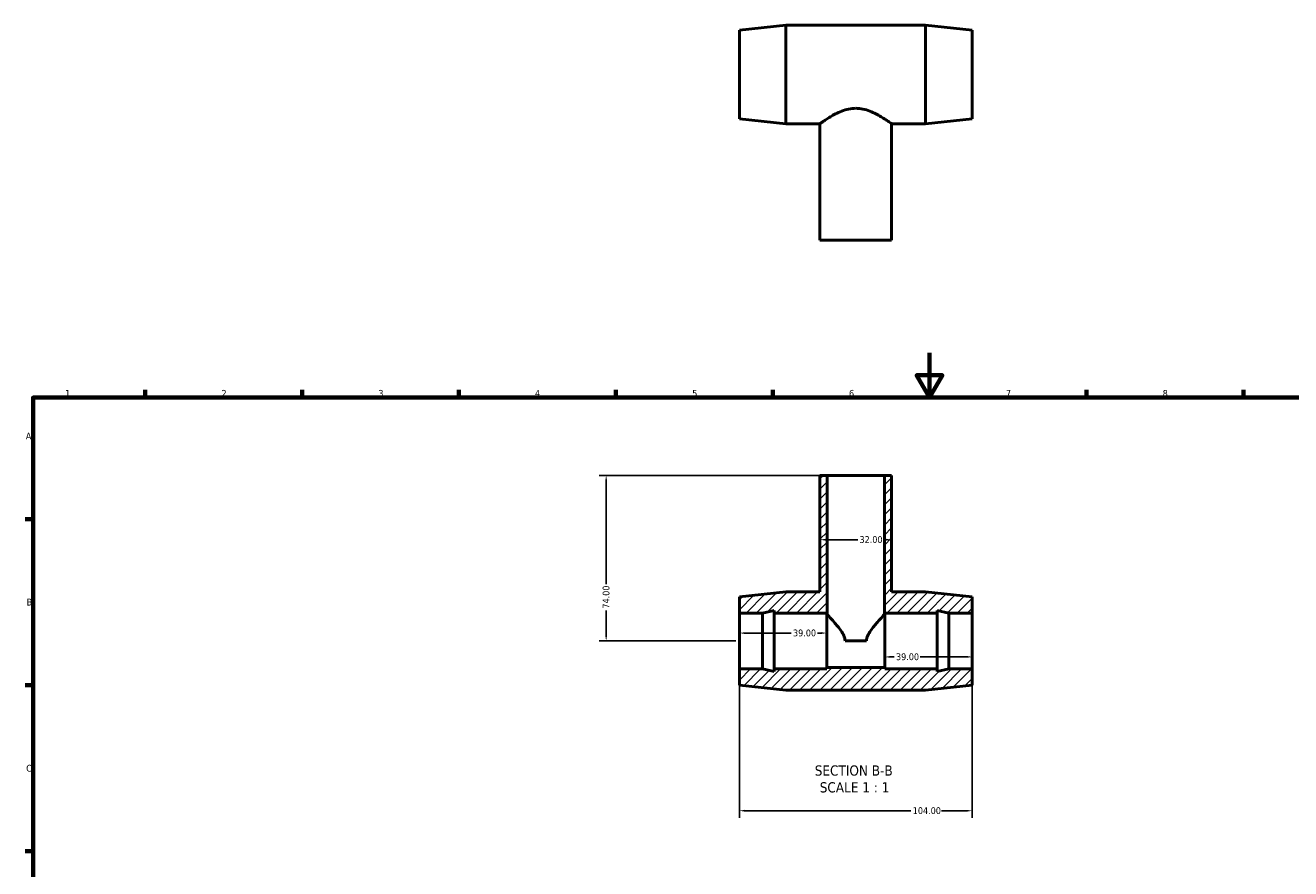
# Model space of a CAD drawing. Header units: millimetres. Extents: x 0 to 894, y -13 to 740.
# Tile 2 of 3: x 17 to 582, y 363 to 740. Entities that reach past the tile are written whole.
import ezdxf

# ---------------------------------------------------------------- set-up
doc = ezdxf.new("R2010")
doc.units = ezdxf.units.MM
for name, color, linetype, lineweight in [('Border (ANSI)', 7, 'Continuous', 70), ('Dimension (ANSI)', 7, 'Continuous', 25), ('Hatch (ANSI)', 7, 'Continuous', 18), ('Symbol (ANSI)', 7, 'Continuous', 25), ('Visible (ANSI)', 7, 'Continuous', 50)]:
    doc.layers.add(name, color=color, linetype=linetype, lineweight=lineweight)
doc.styles.add('Label Text (ANSI)', font='tahoma.ttf')
doc.styles.add('Note Text (ANSI)', font='tahoma.ttf')
doc.dimstyles.new('Default - mm (ANSI)', dxfattribs={"dimtxt": 3.048, "dimasz": 2.5, "dimexe": 3.175, "dimexo": 1.6002, "dimgap": 0.8, "dimtad": 0, "dimtoh": 1, "dimrnd": 1e-08, "dimzin": 4, "dimdsep": 46, "dimtxsty": 'Note Text (ANSI)', "dimcen": 0.09, "dimdle": 10, "dimclrd": 256, "dimclre": 256, "dimclrt": 230, "dimadec": 1, "dimazin": 1, "dimtfac": 1, "dimtofl": 0, "dimtmove": 0, "dimatfit": 3, "dimfxl": 1, "dimtolj": 1, "dimtzin": 4, "dimlwd": -1, "dimlwe": -1, "dimarcsym": 0})

# ---------------------------------------------------------------- blocks, each defined once
blk = doc.blocks.new('Borders Default Border')
at = {"layer": 'Border (ANSI)'}
for p, q in [((70.08, 574), (70.08, 577.45)), ((140.17, 574), (140.17, 577.45)), ((210.25, 574), (210.25, 577.45)), ((280.33, 574), (280.33, 577.45)), ((350.42, 574), (350.42, 577.45)), ((490.58, 574), (490.58, 577.45)), ((560.67, 574), (560.67, 577.45)), ((20, 519.75), (16.55, 519.75)), ((20, 445.5), (16.55, 445.5)), ((20, 371.25), (16.55, 371.25))]:
    blk.add_line(p, q, dxfattribs=at)
at = {"layer": 'Border (ANSI)', "flags": 128}
for points in [[(420.5, 594), (420.5, 574), (414.73, 584), (426.27, 584), (420.5, 574)], [(20, 20), (20, 574), (821, 574), (821, 20), (20, 20)]]:
    blk.add_lwpolyline(points, dxfattribs=at)
at = {"layer": 'Border (ANSI)', "color": 230, "true_color": 0xff0080, "char_height": 3.05, "attachment_point": 7, "style": 'Note Text (ANSI)'}
for s, insert in [('1', (34.35, 574.4)), ('2', (104.2, 574.4)), ('3', (174.26, 574.34)), ('4', (244.23, 574.4)), ('5', (314.48, 574.34)), ('6', (384.49, 574.34)), ('7', (454.6, 574.4)), ('8', (524.63, 574.33)), ('A', (16.78, 555.35)), ('B', (17.15, 481.1)), ('C', (16.95, 406.8))]:
    blk.add_mtext(s, dxfattribs=dict(at, insert=insert))
blk = doc.blocks.new('*D7')
at = {"layer": 'Defpoints', "color": 0, "transparency": 16777216}
for p in [(371.53, 510.52), (403.53, 510.52), (403.53, 510.52)]:
    blk.add_point(p, dxfattribs=at)
at = {"layer": 'Dimension (ANSI)', "transparency": 16777216}
for p, q in [((374.03, 510.52), (388.39, 510.52)), ((401.03, 510.52), (400.05, 510.52))]:
    blk.add_line(p, q, dxfattribs=at)
for points in [[(374.03, 510.93), (374.03, 510.1), (371.53, 510.52)], [(401.03, 510.93), (401.03, 510.1), (403.53, 510.52)]]:
    blk.add_solid(points, dxfattribs=at)
at = {"layer": 'Dimension (ANSI)', "color": 230, "true_color": 0xff0080, "transparency": 16777216, "insert": (389.19, 512.11), "char_height": 3.048, "attachment_point": 1, "style": 'Note Text (ANSI)'}
blk.add_mtext('\\A1;32.00', dxfattribs=at)
blk = doc.blocks.new('*D8')
at = {"layer": 'Defpoints', "color": 0, "transparency": 16777216}
for p in [(400.53, 465.25), (439.53, 465.25), (400.53, 458.14)]:
    blk.add_point(p, dxfattribs=at)
at = {"layer": 'Dimension (ANSI)', "transparency": 16777216}
for p, q in [((403.03, 458.14), (404.7, 458.14)), ((437.03, 458.14), (416.36, 458.14))]:
    blk.add_line(p, q, dxfattribs=at)
for points in [[(403.03, 458.56), (403.03, 457.72), (400.53, 458.14)], [(437.03, 458.56), (437.03, 457.72), (439.53, 458.14)]]:
    blk.add_solid(points, dxfattribs=at)
at = {"layer": 'Dimension (ANSI)', "color": 230, "true_color": 0xff0080, "transparency": 16777216, "insert": (405.5, 459.73), "char_height": 3.048, "attachment_point": 1, "style": 'Note Text (ANSI)'}
blk.add_mtext('\\A1;39.00', dxfattribs=at)
blk = doc.blocks.new('*D9')
at = {"layer": 'Defpoints', "color": 0, "transparency": 16777216}
for p in [(335.53, 452.75), (439.53, 452.75), (439.53, 389.38)]:
    blk.add_point(p, dxfattribs=at)
at = {"layer": 'Dimension (ANSI)', "transparency": 16777216}
for p, q in [((335.53, 451.15), (335.53, 386.21)), ((439.53, 451.15), (439.53, 386.21)), ((338.03, 389.38), (412.19, 389.38)), ((437.03, 389.38), (425.87, 389.38))]:
    blk.add_line(p, q, dxfattribs=at)
for points in [[(338.03, 389.8), (338.03, 388.96), (335.53, 389.38)], [(437.03, 389.8), (437.03, 388.96), (439.53, 389.38)]]:
    blk.add_solid(points, dxfattribs=at)
at = {"layer": 'Dimension (ANSI)', "color": 230, "true_color": 0xff0080, "transparency": 16777216, "insert": (412.99, 390.97), "char_height": 3.048, "attachment_point": 1, "style": 'Note Text (ANSI)'}
blk.add_mtext('\\A1;104.00', dxfattribs=at)
blk = doc.blocks.new('*D10')
at = {"layer": 'Defpoints', "color": 0, "transparency": 16777216}
for p in [(374.73, 539.25), (276.03, 465.25), (335.53, 465.25)]:
    blk.add_point(p, dxfattribs=at)
at = {"layer": 'Dimension (ANSI)', "transparency": 16777216}
for p, q in [((373.13, 539.25), (272.86, 539.25)), ((276.03, 536.75), (276.03, 490.57)), ((276.03, 467.75), (276.03, 478.92)), ((333.93, 465.25), (272.86, 465.25))]:
    blk.add_line(p, q, dxfattribs=at)
for points in [[(275.61, 536.75), (276.45, 536.75), (276.03, 539.25)], [(275.61, 467.75), (276.45, 467.75), (276.03, 465.25)]]:
    blk.add_solid(points, dxfattribs=at)
at = {"layer": 'Dimension (ANSI)', "color": 230, "true_color": 0xff0080, "transparency": 16777216, "insert": (274.44, 479.72), "char_height": 3.048, "attachment_point": 1, "rotation": 90, "style": 'Note Text (ANSI)'}
blk.add_mtext('\\A1;74.00', dxfattribs=at)
blk = doc.blocks.new('*D11')
at = {"layer": 'Defpoints', "color": 0, "transparency": 16777216}
for p in [(335.53, 465.25), (374.53, 468.78), (374.53, 465.25)]:
    blk.add_point(p, dxfattribs=at)
at = {"layer": 'Dimension (ANSI)', "transparency": 16777216}
for p, q in [((338.03, 468.78), (358.7, 468.78)), ((372.03, 468.78), (370.36, 468.78))]:
    blk.add_line(p, q, dxfattribs=at)
for points in [[(338.03, 469.2), (338.03, 468.37), (335.53, 468.78)], [(372.03, 469.2), (372.03, 468.37), (374.53, 468.78)]]:
    blk.add_solid(points, dxfattribs=at)
at = {"layer": 'Dimension (ANSI)', "color": 230, "true_color": 0xff0080, "transparency": 16777216, "insert": (359.5, 470.37), "char_height": 3.048, "attachment_point": 1, "style": 'Note Text (ANSI)'}
blk.add_mtext('\\A1;39.00', dxfattribs=at)

msp = doc.modelspace()

# ---------------------------------------------------------------- hatches: boundary and pattern name
at = {"layer": 'Hatch (ANSI)'}
h = msp.add_hatch(dxfattribs=at)
h.set_pattern_fill('ANSI31', color=256, scale=25.4, style=0)
h.set_pattern_definition([(45, (0, 0), (-2.245064, 2.245064), [])])
h.paths.add_polyline_path([(371.531, 539.249), (371.531, 487.249), (356.331, 487.249), (335.531, 485.049), (335.531, 477.749), (345.931, 477.749), (351.131, 478.854), (351.131, 477.749), (374.531, 477.749), (374.531, 477.124), (374.731, 477.124), (374.731, 539.249)])
h.paths.add_polyline_path([(403.531, 487.249), (403.531, 539.249), (400.331, 539.249), (400.331, 477.124), (400.531, 477.124), (400.531, 477.749), (423.931, 477.749), (423.931, 478.854), (429.131, 477.749), (439.531, 477.749), (439.531, 485.049), (418.731, 487.249)])
h.paths.add_polyline_path([(356.331, 443.249), (418.731, 443.249), (439.531, 445.449), (439.531, 452.749), (429.131, 452.749), (423.931, 451.644), (423.931, 452.749), (400.531, 452.749), (400.531, 453.374), (374.531, 453.374), (374.531, 452.749), (351.131, 452.749), (351.131, 451.644), (345.931, 452.749), (335.531, 452.749), (335.531, 445.449)])

# ---------------------------------------------------------------- linework, layer by layer
at = {"layer": 'Visible (ANSI)'}
for p, q in [((335.531, 738.221), (356.331, 740.421)), ((335.531, 698.621), (335.531, 738.221)), ((356.331, 696.421), (356.331, 740.421)), ((356.331, 740.421), (418.731, 740.421)), ((418.731, 696.421), (418.731, 740.421)), ((439.531, 738.221), (418.731, 740.421)), ((439.531, 698.621), (439.531, 738.221)), ((335.531, 698.621), (356.331, 696.421)), ((356.331, 696.421), (371.531, 696.421)), ((371.531, 644.421), (371.531, 696.421)), ((403.531, 644.421), (403.531, 696.421)), ((403.531, 696.421), (418.731, 696.421)), ((439.531, 698.621), (418.731, 696.421)), ((371.531, 644.421), (403.531, 644.421)), ((371.531, 539.249), (371.531, 487.249)), ((374.731, 539.249), (371.531, 539.249)), ((374.731, 477.124), (374.731, 539.249)), ((374.731, 539.249), (400.331, 539.249)), ((403.531, 539.249), (400.331, 539.249)), ((400.331, 539.249), (400.331, 477.124)), ((403.531, 487.249), (403.531, 539.249)), ((356.331, 487.249), (335.531, 485.049)), ((371.531, 487.249), (356.331, 487.249)), ((418.731, 487.249), (403.531, 487.249)), ((439.531, 485.049), (418.731, 487.249)), ((335.531, 485.049), (335.531, 477.749)), ((439.531, 477.749), (439.531, 485.049)), ((335.531, 477.749), (345.931, 477.749)), ((335.531, 452.749), (335.531, 477.749)), ((345.931, 477.749), (351.131, 478.854)), ((345.931, 452.749), (345.931, 477.749)), ((351.131, 478.854), (351.131, 477.749)), ((351.131, 477.749), (374.531, 477.749)), ((351.131, 452.749), (351.131, 477.749)), ((374.531, 477.749), (374.531, 477.124)), ((374.531, 477.124), (374.731, 477.124)), ((374.531, 453.374), (374.531, 477.124)), ((400.331, 477.124), (400.531, 477.124)), ((400.531, 477.124), (400.531, 477.749)), ((400.531, 477.749), (423.931, 477.749)), ((400.531, 453.374), (400.531, 477.124)), ((423.931, 477.749), (423.931, 478.854)), ((423.931, 478.854), (429.131, 477.749)), ((423.931, 452.749), (423.931, 477.749)), ((429.131, 477.749), (439.531, 477.749)), ((429.131, 452.749), (429.131, 477.749)), ((439.531, 452.749), (439.531, 477.749)), ((392.309, 465.249), (382.754, 465.249)), ((345.931, 452.749), (335.531, 452.749)), ((335.531, 452.749), (335.531, 445.449)), ((351.131, 451.644), (345.931, 452.749)), ((374.531, 452.749), (351.131, 452.749)), ((351.131, 452.749), (351.131, 451.644)), ((400.531, 453.374), (374.531, 453.374)), ((374.531, 453.374), (374.531, 452.749)), ((400.531, 452.749), (400.531, 453.374)), ((423.931, 452.749), (400.531, 452.749)), ((429.131, 452.749), (423.931, 451.644)), ((423.931, 451.644), (423.931, 452.749)), ((439.531, 452.749), (429.131, 452.749)), ((439.531, 445.449), (439.531, 452.749)), ((335.531, 445.449), (356.331, 443.249)), ((356.331, 443.249), (418.731, 443.249)), ((418.731, 443.249), (439.531, 445.449))]:
    msp.add_line(p, q, dxfattribs=at)
for points, knots in [([(371.531, 696.421), (371.531, 696.421), (371.636, 696.498), (372.062, 696.805), (372.383, 697.035), (373.215, 697.616), (373.725, 697.966), (374.885, 698.731), (375.535, 699.144), (377.607, 700.387), (379.348, 701.341), (382.265, 702.455), (383.289, 702.771), (385.388, 703.205), (386.464, 703.322), (387.531, 703.322)], [7.6168467, 7.6168467, 7.6168467, 7.6168467, 7.931392, 7.931392, 8.2459372, 8.2459372, 8.5604825, 8.5604825, 8.8750278, 8.8750278, 9.5154117, 9.5154117, 9.8356036, 9.8356036, 10.1557956, 10.1557956, 10.1557956, 10.1557956]), ([(387.531, 703.322), (388.599, 703.322), (389.674, 703.205), (391.773, 702.771), (392.797, 702.455), (395.714, 701.341), (397.455, 700.387), (399.527, 699.144), (400.177, 698.731), (401.337, 697.966), (401.848, 697.616), (402.679, 697.035), (403, 696.805), (403.427, 696.498), (403.531, 696.421), (403.531, 696.421)], [0, 0, 0, 0, 0.320192, 0.320192, 0.6403839, 0.6403839, 1.2807678, 1.2807678, 1.5953131, 1.5953131, 1.9098584, 1.9098584, 2.2244036, 2.2244036, 2.5389489, 2.5389489, 2.5389489, 2.5389489]), ([(382.754, 465.249), (382.754, 466.138), (382.51, 466.936), (381.817, 468.457), (381.365, 469.18), (380.391, 470.58), (379.868, 471.252), (378.841, 472.518), (378.336, 473.11), (377.027, 474.616), (376.204, 475.522), (375.342, 476.464), (375.114, 476.711), (374.809, 477.041), (374.731, 477.124), (374.731, 477.124)], [-4.0659602, -4.0659602, -4.0659602, -4.0659602, -3.7993003, -3.7993003, -3.5326403, -3.5326403, -3.2659804, -3.2659804, -2.9993204, -2.9993204, -2.5161503, -2.5161503, -2.2745652, -2.2745652, -2.0329801, -2.0329801, -2.0329801, -2.0329801]), ([(400.331, 477.124), (400.331, 477.124), (400.254, 477.041), (399.949, 476.711), (399.721, 476.464), (398.858, 475.522), (398.035, 474.616), (396.727, 473.11), (396.222, 472.518), (395.195, 471.252), (394.672, 470.58), (393.697, 469.18), (393.246, 468.457), (392.552, 466.936), (392.309, 466.138), (392.309, 465.249)], [2.0329801, 2.0329801, 2.0329801, 2.0329801, 2.2745652, 2.2745652, 2.5161503, 2.5161503, 2.9993204, 2.9993204, 3.2659804, 3.2659804, 3.5326403, 3.5326403, 3.7993003, 3.7993003, 4.0659602, 4.0659602, 4.0659602, 4.0659602])]:
    msp.add_open_spline(points, degree=3, knots=knots, dxfattribs=at)

# ---------------------------------------------------------------- block references
msp.add_blockref('Borders Default Border', (0, 0))

# ---------------------------------------------------------------- texts
at = {"layer": 'Symbol (ANSI)', "char_height": 4.572, "attachment_point": 7, "style": 'Label Text (ANSI)'}
for s, insert in [('SECTION B-B', (369.203, 404.984)), ('SCALE 1 : 1', (371.426, 397.472))]:
    msp.add_mtext(s, dxfattribs=dict(at, insert=insert))

# ---------------------------------------------------------------- dimensions: what is measured, and where the dimension line sits
at = {"layer": 'Dimension (ANSI)'}
for base, p1, p2, angle, override, picture, middle in [((276.031, 465.249), (374.731, 539.249), (335.531, 465.249), 90, {"dimtoh": 0, "dimdec": 2, "dimtp": 0, "dimtm": 0, "dimtdec": 2, "dimatfit": 1}, '*D10', (276.031, 484.749)), ((403.531, 510.518), (371.531, 510.518), (403.531, 510.518), 180, {"dimtoh": 0, "dimdec": 2, "dimse1": 1, "dimse2": 1, "dimtp": 0, "dimtm": 0, "dimtdec": 2, "dimatfit": 1}, '*D7', (394.222, 510.518)), ((374.531, 468.783), (335.531, 465.249), (374.531, 465.249), 180, {"dimtoh": 0, "dimdec": 2, "dimse1": 1, "dimse2": 1, "dimtp": 0, "dimtm": 0, "dimtdec": 2, "dimatfit": 1}, '*D11', (364.531, 468.783)), ((400.531, 458.139), (439.531, 465.249), (400.531, 465.249), 180, {"dimtoh": 0, "dimdec": 2, "dimse1": 1, "dimse2": 1, "dimtp": 0, "dimtm": 0, "dimtdec": 2, "dimatfit": 1}, '*D8', (410.531, 458.139)), ((439.531, 389.381), (335.531, 452.749), (439.531, 452.749), 180, {"dimtoh": 0, "dimdec": 2, "dimtp": 0, "dimtm": 0, "dimtdec": 2, "dimatfit": 1}, '*D9', (419.031, 389.381))]:
    dim = msp.add_linear_dim(base=base, p1=p1, p2=p2, angle=angle, dimstyle='Default - mm (ANSI)', override=override, dxfattribs=at)
    dim.commit()
    dim.dimension.update_dxf_attribs({"geometry": picture, "text_midpoint": middle, "dimtype": 160})

doc.saveas('drawing.dxf')
